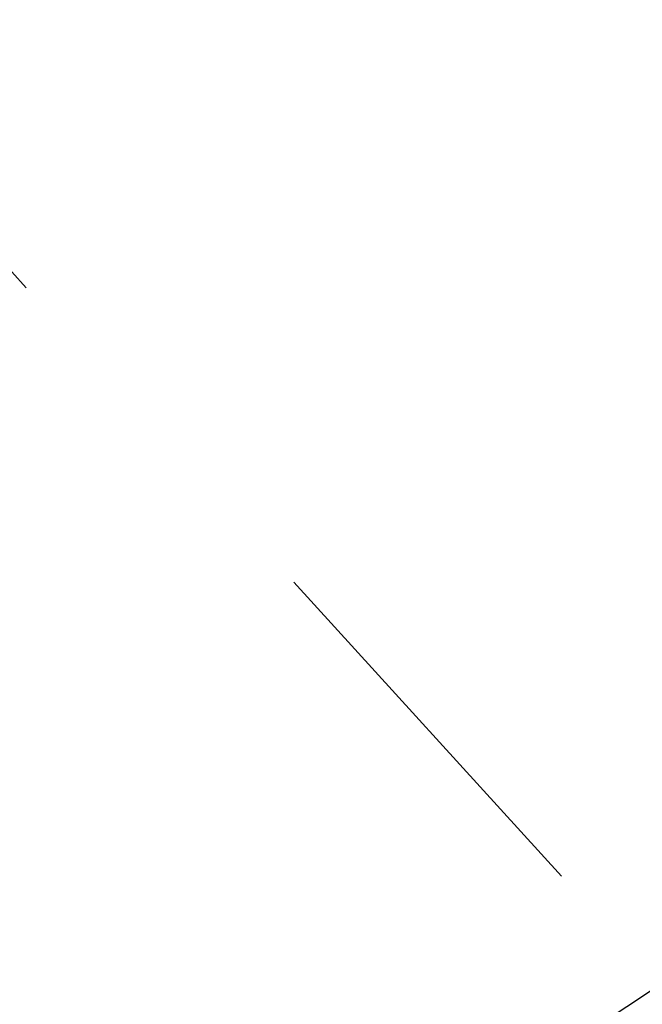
# Model space of a CAD drawing. Extents: x 0 to 370488, y 0 to 4202825.
# Tile 190 of 256: x 360282.9 to 360284.08, y 4200428.81 to 4200430.67. Entities that reach past the tile are written whole.
import ezdxf

# ---------------------------------------------------------------- set-up
doc = ezdxf.new("R2010")
doc.units = 0
doc.header["$LTSCALE"] = 0.5
doc.header["$MEASUREMENT"] = 0
doc.linetypes.add('CONTI', pattern=[0])
doc.linetypes.add('Д_ТРОТ_ТРУБА', pattern=[3, 1.5, -1.5])
doc.layers.add('(025) Дорога', color=7, linetype='Continuous')
doc.layers.add('GORIZDEFAULT', color=32, linetype='CONTI')

msp = doc.modelspace()

# ---------------------------------------------------------------- linework, layer by layer
at = {"layer": '(025) Дорога', "linetype": 'Д_ТРОТ_ТРУБА', "flags": 128}
msp.add_lwpolyline([(360044.1953, 4200796.0117), (360041.8164, 4200791.7725), (360042.3584, 4200788.3041), (360046.0867, 4200780.21), (360059.0121, 4200755.8869), (360082.2659, 4200713.415), (360119.8375, 4200651.9108), (360154.2478, 4200588.2735), (360168.9516, 4200565.337), (360182.6178, 4200547.7659), (360213.0435, 4200512.0439), (360268.2829, 4200446.2622), (360308.9265, 4200401.5342), (360387.3686, 4200322.5934), (360428.1163, 4200283.4973), (360457.1161, 4200256.4198), (360464.8857, 4200245.4437), (360476.5072, 4200228.2628), (360489.0602, 4200214.493), (360499.0649, 4200202.9837)], dxfattribs=at)
at = {"layer": 'GORIZDEFAULT', "color": 32}
msp.add_polyline3d([(360282, 4200427.46, 539.5), (360283.44, 4200428.4, 539.5), (360284.96, 4200429.41, 539.5), (360286.53, 4200430.49, 539.5), (360288.12, 4200431.61, 539.5), (360289.68, 4200432.75, 539.5), (360291.18, 4200433.91, 539.5), (360292.62, 4200435.07, 539.5), (360293.99, 4200436.22, 539.5), (360295.26, 4200437.35, 539.5), (360296.45, 4200438.45, 539.5), (360297.53, 4200439.5, 539.5), (360298.5, 4200440.5, 539.5), (360299.35, 4200441.43, 539.5), (360300.12, 4200442.33, 539.5), (360300.83, 4200443.22, 539.5)], dxfattribs=at)

doc.saveas('drawing.dxf')
